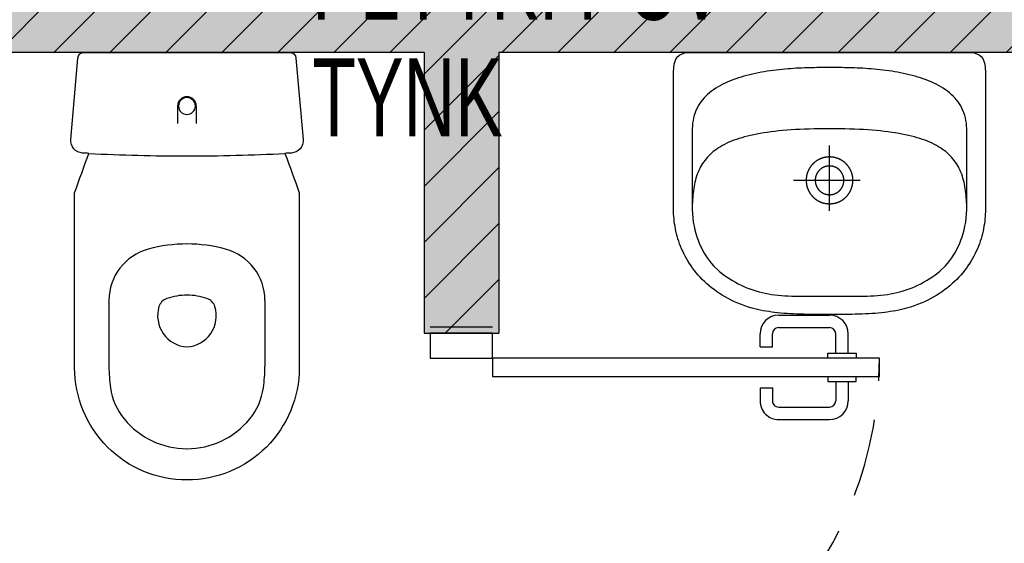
# Model space of a CAD drawing. Header units: millimetres. Extents: x 59331 to 112314, y -16110 to 34390.
# Tile 161 of 198: x 71725 to 71883, y 19818 to 19902. Entities that reach past the tile are written whole.
import ezdxf

# ---------------------------------------------------------------- set-up
doc = ezdxf.new("R2010")
doc.units = ezdxf.units.MM
doc.linetypes.add('DASHED', pattern=[0.75, 0.5, -0.25])
for name, color, linetype in [('_HSA_HATCH_WYPEŁNIENIA_PRZEGRÓD', 205, 'Continuous'), ('_HSA_NUMERACJA POMIESZCZEN', 43, 'Continuous'), ('_HSA_SANITARNE', 133, 'Continuous'), ('_HSA_STOLARKA_WEWNĘTRZNA', 132, 'Continuous'), ('_HSA_ŚCIANY_DZIAŁOWE', 6, 'Continuous')]:
    doc.layers.add(name, color=color, linetype=linetype)
doc.layers.add('_HSA_NUMERACJA POMIESZCZEN POMOC', color=7, linetype='Continuous', true_color=0x38940a, plot=False)
doc.styles.add('ARIAL_100', font='Arial.ttf', dxfattribs={"width": 0.8, "height": 20})
doc.styles.add('ARIAL_50', font='Arial Narrow.ttf', dxfattribs={"width": 0.8, "height": 10})
doc.styles.get("Standard").update_dxf_attribs({"font": 'Arial.ttf'})

# ---------------------------------------------------------------- blocks, each defined once
blk = doc.blocks.new('NUMERACJA_POMIESZCZEŃ_200')
blk.add_lwpolyline([(50, 31.85), (0, 31.85), (0, 0), (50, 0)], close=True)
at = {"style": 'ARIAL_100', "width": 0.8}
blk.add_attdef('OPIS_TABELKA', (2.96, 6.47), '', height=20, dxfattribs=at)
at = {"layer": '_HSA_NUMERACJA POMIESZCZEN POMOC', "style": 'ARIAL_50', "width": 0.8}
for tag, p in [('NAZWA', (0, -15.93)), ('POWIERZCHNIA', (0, -35.3)), ('POSADZKA', (0, -54.39)), ('SUFIT', (0, -73.08))]:
    blk.add_attdef(tag, p, '', height=12.5, dxfattribs=at)
blk = doc.blocks.new('*U370')
for p, q in [((4.2, 57), (1.1, 57)), ((4.2, 58.25), (5, 58.25)), ((4.2, 53.75), (4.2, 58.25)), ((8.725, 58.25), (7.925, 58.25)), ((8.725, 53.75), (8.725, 58.25)), ((8.725, 57), (11.825, 57)), ((-1.9, 45.86), (-1.9, 54)), ((0.1, 45.86), (0.1, 54)), ((4.2, 55), (1.1, 55)), ((5, 53.75), (4.2, 53.75)), ((7.925, 53.75), (8.725, 53.75)), ((8.725, 55), (11.825, 55)), ((12.825, 45.86), (12.825, 54)), ((14.825, 45.86), (14.825, 54)), ((3.2, 44.86), (1.1, 44.86)), ((3.2, 42.86), (3.2, 44.86)), ((9.725, 42.86), (9.725, 44.86)), ((9.725, 44.86), (11.825, 44.86)), ((3.2, 42.86), (1.1, 42.86)), ((9.725, 42.86), (11.825, 42.86))]:
    blk.add_line(p, q)
for points in [[(5, 0), (7.925, 0), (7.925, 62), (5, 62)], [(1, 0), (1, -10), (5, -10), (5, 0)], [(67, 0), (67, -10), (71, -10), (71, 0)]]:
    blk.add_lwpolyline(points, close=True)
for points in [[(0, 0), (0, -10)], [(72, 0), (72, -10)]]:
    blk.add_lwpolyline(points)
at = {"linetype": 'DASHED', "ltscale": 25}
blk.add_arc((5, 0), 62, 0, 90, dxfattribs=at)
for centre, radius, start, end in [((1.1, 54), 3, 90, 180), ((11.825, 54), 3, 0, 90), ((1.1, 54), 1, 90, 180), ((11.825, 54), 1, 0, 90), ((1.1, 45.86), 3, 180, 270), ((1.1, 45.86), 1, 180, 270), ((11.825, 45.86), 3, 270, 0), ((11.825, 45.86), 1, 270, 0)]:
    blk.add_arc(centre, radius, start, end)
blk = doc.blocks.new('ME-IN')
at = {"ltscale": 0.1}
for p, q in [((-0.015, -0.086), (-0.015, -0.1142)), ((0.015, -0.086), (0.015, -0.1142)), ((-0.125, -0.3973), (-0.125, -0.5032)), ((0.125, -0.3973), (0.125, -0.5032))]:
    blk.add_line(p, q, dxfattribs=at)
blk.add_lwpolyline([(-0.18, -0.225, -0.005595), (-0.1571, -0.1619, -0.000857), (-0.1674, -0.1613, -0.423453), (-0.1862, -0.1396), (-0.1748, -0.0091, -0.388879), (-0.1648, 0), (0, 0), (0.1648, 0, -0.388879), (0.1748, -0.0091), (0.1862, -0.1396, -0.423453), (0.1674, -0.1613, -0.000857), (0.1571, -0.1619, -0.005595), (0.18, -0.225), (0.18, -0.505, -0.414214), (0, -0.685, -0.414214), (-0.18, -0.505)], format="xyb", close=True, dxfattribs=at)
for centre, radius, start, end in [((0, -0.086), 0.015, 90, 180), ((0, -0.086), 0.0135, 90, 270), ((0, -0.086), 0.015, 0, 90), ((0, -0.086), 0.0135, 270, 90), ((0, 2.834), 3, 266.998, 270), ((0, 2.834), 3, 270, 273.002), ((-0.04, -0.3973), 0.085, 104.9552, 180), ((0, -0.547), 0.24, 90, 104.9552), ((0, -0.547), 0.24, 75.0448, 90), ((0.04, -0.3973), 0.085, 0, 75.0448), ((-0.0257, -0.4132), 0.02, 108.7324, 163.0176), ((0, -0.489), 0.1, 90, 108.7324), ((0, -0.489), 0.1, 71.2676, 90), ((0.0257, -0.4132), 0.02, 16.9824, 71.2676), ((0.003, -0.422), 0.05, 163.0176, 266.5602), ((-0.003, -0.422), 0.05, 273.4398, 16.9824), ((0.115, -0.5032), 0.24, 180, 188.2293), ((-0.115, -0.5032), 0.24, 351.7707, 0), ((-0.022, -0.523), 0.1016, 188.2293, 219.2894), ((0.022, -0.523), 0.1016, 320.7106, 351.7707), ((0, -0.505), 0.13, 219.2894, 270), ((0, -0.505), 0.13, 270, 320.7106)]:
    blk.add_arc(centre, radius, start, end, dxfattribs=at)
blk = doc.blocks.new('KKP2001-SKN-B01x0103')
for p, q in [((2.31, -20.51), (2.31, -20.51)), ((3.76, -20.51), (3.76, -20.51))]:
    blk.add_line(p, q)
for points in [[(0, -42), (-0.62, -42), (-1.23, -42), (-1.82, -42), (-2.41, -41.99), (-2.99, -41.98), (-3.57, -41.97), (-4.13, -41.96), (-4.68, -41.95), (-5.23, -41.93), (-5.76, -41.91), (-6.29, -41.88), (-6.81, -41.85), (-7.32, -41.81), (-7.82, -41.77), (-8.31, -41.72), (-8.8, -41.67), (-9.27, -41.61), (-9.74, -41.54), (-10.2, -41.47), (-10.65, -41.39), (-11.09, -41.3), (-11.53, -41.2), (-11.95, -41.1), (-12.37, -40.98), (-12.37, -40.98), (-12.97, -40.8), (-13.56, -40.6), (-14.13, -40.39), (-14.68, -40.17), (-15.22, -39.94), (-15.74, -39.7), (-16.24, -39.44), (-16.73, -39.18), (-17.2, -38.9), (-17.65, -38.61), (-18.09, -38.32), (-18.51, -38.01), (-18.92, -37.7), (-19.31, -37.38), (-19.69, -37.05), (-20.06, -36.72), (-20.41, -36.37), (-20.74, -36.02), (-21.06, -35.67), (-21.37, -35.31), (-21.66, -34.94), (-21.94, -34.57), (-22.2, -34.19), (-22.46, -33.81), (-22.7, -33.42), (-22.92, -33.04), (-23.14, -32.65), (-23.34, -32.25), (-23.52, -31.86), (-23.7, -31.46), (-23.86, -31.06), (-24.02, -30.66), (-24.16, -30.26), (-24.29, -29.86), (-24.4, -29.46), (-24.51, -29.06), (-24.61, -28.66), (-24.69, -28.27), (-24.76, -27.87), (-24.83, -27.48), (-24.88, -27.09), (-24.92, -26.71), (-24.96, -26.32), (-24.98, -25.94), (-25, -25.57), (-25, -25.2), (-25, -25.2), (-25, -3.17), (-24.97, -2.48), (-24.89, -1.89), (-24.75, -1.39), (-24.56, -0.98), (-24.31, -0.66), (-23.99, -0.4), (-23.62, -0.22), (-23.19, -0.09), (-22.69, -0.02), (-22.12, 0), (0, 0), (22.12, 0), (22.69, -0.02), (23.19, -0.09), (23.62, -0.22), (23.99, -0.4), (24.31, -0.66), (24.56, -0.98), (24.75, -1.39), (24.89, -1.89), (24.97, -2.48), (25, -3.17), (25, -25.2), (25, -25.57), (24.98, -25.94), (24.96, -26.32), (24.92, -26.71), (24.88, -27.09), (24.83, -27.48), (24.76, -27.87), (24.69, -28.27), (24.61, -28.66), (24.51, -29.06), (24.4, -29.46), (24.29, -29.86), (24.16, -30.26), (24.02, -30.66), (23.86, -31.06), (23.7, -31.46), (23.52, -31.86), (23.34, -32.25), (23.14, -32.65), (22.92, -33.04), (22.7, -33.42), (22.46, -33.81), (22.2, -34.19), (21.94, -34.57), (21.66, -34.94), (21.37, -35.31), (21.06, -35.67), (20.74, -36.02), (20.41, -36.37), (20.06, -36.72), (19.69, -37.05), (19.31, -37.38), (18.92, -37.7), (18.51, -38.01), (18.09, -38.32), (17.65, -38.61), (17.2, -38.9), (16.73, -39.18), (16.24, -39.44), (15.74, -39.7), (15.22, -39.94), (14.68, -40.17), (14.13, -40.39), (13.56, -40.6), (12.97, -40.8), (12.37, -40.98), (12.37, -40.98), (11.95, -41.1), (11.53, -41.2), (11.09, -41.3), (10.65, -41.39), (10.2, -41.47), (9.74, -41.54), (9.27, -41.61), (8.8, -41.67), (8.31, -41.72), (7.82, -41.77), (7.32, -41.81), (6.81, -41.85), (6.29, -41.88), (5.76, -41.91), (5.23, -41.93), (4.68, -41.95), (4.13, -41.96), (3.57, -41.97), (2.99, -41.98), (2.41, -41.99), (1.82, -42), (1.23, -42), (0.62, -42), (0, -42)], [(0, -39.07), (0.52, -39.07), (1.06, -39.07), (1.6, -39.08), (2.14, -39.08), (2.7, -39.08), (3.25, -39.08), (3.81, -39.08), (4.37, -39.08), (4.93, -39.07), (5.49, -39.06), (6.05, -39.04), (6.6, -39.02), (7.16, -38.99), (7.7, -38.95), (8.24, -38.9), (8.77, -38.84), (9.29, -38.77), (9.8, -38.68), (10.3, -38.58), (10.8, -38.47), (11.3, -38.34), (11.79, -38.2), (12.28, -38.05), (12.76, -37.88), (13.24, -37.7), (13.71, -37.51), (14.17, -37.3), (14.64, -37.07), (15.09, -36.83), (15.54, -36.57), (15.99, -36.3), (16.43, -36.01), (16.86, -35.7), (17.29, -35.38), (17.71, -35.04), (18.57, -34.22), (18.94, -33.8), (19.29, -33.37), (19.61, -32.93), (19.9, -32.48), (20.18, -32.02), (20.43, -31.55), (20.66, -31.07), (20.87, -30.58), (21.07, -30.07), (21.25, -29.54), (21.42, -29), (21.57, -28.44), (21.71, -27.86), (21.83, -27.18), (21.92, -26.52), (21.97, -25.85), (22, -25.17), (22, -12.24), (21.98, -11.78), (21.94, -11.33), (21.88, -10.9), (21.79, -10.48), (21.68, -10.07), (21.55, -9.68), (21.4, -9.3), (21.23, -8.94), (21.04, -8.59), (20.83, -8.25), (20.61, -7.92), (20.36, -7.61), (20.1, -7.31), (19.82, -7.02), (19.53, -6.74), (19.22, -6.48), (18.9, -6.22), (18.57, -5.98), (18.22, -5.75), (17.86, -5.52), (17.48, -5.31), (17.1, -5.11), (16.71, -4.92), (16.3, -4.73), (15.89, -4.56), (15.47, -4.39), (15.04, -4.24), (14.6, -4.09), (14.16, -3.95), (13.71, -3.82), (13.25, -3.7), (12.79, -3.58), (12.33, -3.47), (11.86, -3.37), (11.39, -3.28), (10.92, -3.19), (10.45, -3.11), (9.97, -3.03), (9.5, -2.96), (9.03, -2.9), (8.55, -2.84), (8.08, -2.79), (7.61, -2.74), (7.15, -2.7), (6.69, -2.66), (6.23, -2.62), (5.77, -2.59), (5.33, -2.56), (4.89, -2.54), (4.45, -2.52), (4.02, -2.5), (3.61, -2.49), (3.19, -2.48), (2.79, -2.47), (2.4, -2.46), (2.02, -2.45), (1.65, -2.45), (1.3, -2.45), (0.95, -2.44), (0.62, -2.44), (0.3, -2.44), (0, -2.44), (0, -2.44), (-0.3, -2.44), (-0.62, -2.44), (-0.95, -2.44), (-1.3, -2.45), (-1.65, -2.45), (-2.02, -2.45), (-2.4, -2.46), (-2.79, -2.47), (-3.19, -2.48), (-3.61, -2.49), (-4.02, -2.5), (-4.45, -2.52), (-4.89, -2.54), (-5.33, -2.56), (-5.77, -2.59), (-6.23, -2.62), (-6.69, -2.66), (-7.15, -2.7), (-7.61, -2.74), (-8.08, -2.79), (-8.55, -2.84), (-9.03, -2.9), (-9.5, -2.96), (-9.97, -3.03), (-10.45, -3.11), (-10.92, -3.19), (-11.39, -3.28), (-11.86, -3.37), (-12.33, -3.47), (-12.79, -3.58), (-13.25, -3.7), (-13.71, -3.82), (-14.16, -3.95), (-14.6, -4.09), (-15.04, -4.24), (-15.47, -4.39), (-15.89, -4.56), (-16.3, -4.73), (-16.71, -4.92), (-17.1, -5.11), (-17.48, -5.31), (-17.86, -5.52), (-18.22, -5.75), (-18.57, -5.98), (-18.9, -6.22), (-19.22, -6.48), (-19.53, -6.74), (-19.82, -7.02), (-20.1, -7.31), (-20.36, -7.61), (-20.61, -7.92), (-20.83, -8.25), (-21.04, -8.59), (-21.23, -8.94), (-21.4, -9.3), (-21.55, -9.68), (-21.68, -10.07), (-21.79, -10.48), (-21.88, -10.9), (-21.94, -11.33), (-21.98, -11.78), (-22, -12.24), (-22, -12.24), (-22, -25.17), (-21.97, -25.85), (-21.92, -26.52), (-21.83, -27.18), (-21.71, -27.86), (-21.57, -28.44), (-21.42, -29), (-21.25, -29.54), (-21.07, -30.07), (-20.87, -30.58), (-20.66, -31.07), (-20.43, -31.55), (-20.18, -32.02), (-19.9, -32.48), (-19.61, -32.93), (-19.29, -33.37), (-18.94, -33.8), (-18.57, -34.22), (-17.71, -35.04), (-17.29, -35.38), (-16.86, -35.7), (-16.43, -36.01), (-15.99, -36.3), (-15.54, -36.57), (-15.09, -36.83), (-14.64, -37.07), (-14.17, -37.3), (-13.71, -37.51), (-13.24, -37.7), (-12.76, -37.88), (-12.28, -38.05), (-11.79, -38.2), (-11.3, -38.34), (-10.8, -38.47), (-10.3, -38.58), (-9.8, -38.68), (-9.29, -38.77), (-8.77, -38.84), (-8.24, -38.9), (-7.7, -38.95), (-7.16, -38.99), (-6.6, -39.02), (-6.05, -39.04), (-5.49, -39.06), (-4.93, -39.07), (-4.37, -39.08), (-3.81, -39.08), (-3.25, -39.08), (-2.7, -39.08), (-2.14, -39.08), (-1.6, -39.08), (-1.06, -39.07), (-0.52, -39.07)], [(3.76, -20.51), (3.76, -20.48), (3.76, -20.44), (3.76, -20.41), (3.76, -20.38), (3.75, -20.34), (3.75, -20.31), (3.75, -20.28), (3.75, -20.24), (3.75, -20.21), (3.74, -20.18), (3.74, -20.14), (3.74, -20.11), (3.73, -20.08), (3.73, -20.04), (3.72, -20.01), (3.72, -19.98), (3.72, -19.94), (3.71, -19.91), (3.7, -19.88), (3.7, -19.84), (3.69, -19.81), (3.69, -19.78), (3.68, -19.75), (3.67, -19.71), (3.67, -19.68), (3.66, -19.65), (3.65, -19.61), (3.64, -19.58), (3.63, -19.55), (3.62, -19.52), (3.62, -19.48), (3.61, -19.45), (3.6, -19.42), (3.59, -19.39), (3.58, -19.36), (3.57, -19.32), (3.56, -19.29), (3.54, -19.26), (3.53, -19.23), (3.52, -19.2), (3.51, -19.17), (3.5, -19.14), (3.49, -19.1), (3.47, -19.07), (3.46, -19.04), (3.45, -19.01), (3.43, -18.98), (3.42, -18.95), (3.4, -18.92), (3.39, -18.89), (3.38, -18.86), (3.36, -18.83), (3.35, -18.8), (3.33, -18.77), (3.31, -18.74), (3.3, -18.71), (3.28, -18.68), (3.27, -18.65), (3.25, -18.62), (3.23, -18.59), (3.21, -18.56), (3.2, -18.54), (3.18, -18.51), (3.16, -18.48), (3.14, -18.45), (3.12, -18.42), (3.11, -18.39), (3.09, -18.37), (3.07, -18.34), (3.05, -18.31), (3.03, -18.29), (3.01, -18.26), (2.99, -18.23), (2.97, -18.21), (2.95, -18.18), (2.93, -18.15), (2.9, -18.13), (2.88, -18.1), (2.86, -18.08), (2.84, -18.05), (2.82, -18.02), (2.8, -18), (2.77, -17.97), (2.75, -17.95), (2.73, -17.93), (2.7, -17.9), (2.68, -17.88), (2.66, -17.85), (2.63, -17.83), (2.61, -17.81), (2.58, -17.78), (2.56, -17.76), (2.54, -17.74), (2.51, -17.71), (2.49, -17.69), (2.46, -17.67), (2.43, -17.65), (2.41, -17.63), (2.38, -17.61), (2.36, -17.58), (2.33, -17.56), (2.3, -17.54), (2.28, -17.52), (2.25, -17.5), (2.22, -17.48), (2.2, -17.46), (2.17, -17.44), (2.14, -17.42), (2.11, -17.41), (2.09, -17.39), (2.06, -17.37), (2.03, -17.35), (2, -17.33), (1.97, -17.31), (1.94, -17.3), (1.92, -17.28), (1.89, -17.26), (1.86, -17.25), (1.83, -17.23), (1.8, -17.21), (1.77, -17.2), (1.74, -17.18), (1.71, -17.17), (1.68, -17.15), (1.65, -17.14), (1.62, -17.12), (1.59, -17.11), (1.56, -17.09), (1.53, -17.08), (1.5, -17.07), (1.47, -17.05), (1.44, -17.04), (1.4, -17.03), (1.37, -17.02), (1.34, -17), (1.31, -16.99), (1.28, -16.98), (1.25, -16.97), (1.22, -16.96), (1.18, -16.95), (1.15, -16.94), (1.12, -16.93), (1.09, -16.92), (1.06, -16.91), (1.02, -16.9), (0.99, -16.89), (0.96, -16.88), (0.93, -16.87), (0.89, -16.86), (0.86, -16.86), (0.83, -16.85), (0.8, -16.84), (0.76, -16.83), (0.73, -16.83), (0.7, -16.82), (0.66, -16.82), (0.63, -16.81), (0.6, -16.8), (0.56, -16.8), (0.53, -16.79), (0.5, -16.79), (0.46, -16.79), (0.43, -16.78), (0.4, -16.78), (0.36, -16.77), (0.33, -16.77), (0.3, -16.77), (0.26, -16.77), (0.23, -16.76), (0.2, -16.76), (0.16, -16.76), (0.13, -16.76), (0.1, -16.76), (0.06, -16.76), (0.03, -16.76), (0, -16.76), (-0.04, -16.76), (-0.07, -16.76), (-0.11, -16.76), (-0.14, -16.76), (-0.17, -16.76), (-0.21, -16.76), (-0.24, -16.77), (-0.27, -16.77), (-0.31, -16.77), (-0.34, -16.77), (-0.37, -16.78), (-0.41, -16.78), (-0.44, -16.78), (-0.47, -16.79), (-0.51, -16.79), (-0.54, -16.8), (-0.57, -16.8), (-0.61, -16.81), (-0.64, -16.81), (-0.67, -16.82), (-0.7, -16.83), (-0.74, -16.83), (-0.77, -16.84), (-0.8, -16.85), (-0.84, -16.85), (-0.87, -16.86), (-0.9, -16.87), (-0.93, -16.88), (-0.97, -16.89), (-1, -16.9), (-1.03, -16.9), (-1.06, -16.91), (-1.1, -16.92), (-1.13, -16.93), (-1.16, -16.94), (-1.19, -16.95), (-1.22, -16.97), (-1.25, -16.98), (-1.29, -16.99), (-1.32, -17), (-1.35, -17.01), (-1.38, -17.02), (-1.41, -17.04), (-1.44, -17.05), (-1.47, -17.06), (-1.5, -17.08), (-1.53, -17.09), (-1.57, -17.1), (-1.6, -17.12), (-1.63, -17.13), (-1.66, -17.15), (-1.69, -17.16), (-1.72, -17.18), (-1.75, -17.19), (-1.78, -17.21), (-1.8, -17.22), (-1.83, -17.24), (-1.86, -17.26), (-1.89, -17.27), (-1.92, -17.29), (-1.95, -17.31), (-1.98, -17.33), (-2.01, -17.34), (-2.03, -17.36), (-2.06, -17.38), (-2.09, -17.4), (-2.12, -17.42), (-2.15, -17.44), (-2.17, -17.46), (-2.2, -17.48), (-2.23, -17.5), (-2.25, -17.52), (-2.28, -17.54), (-2.31, -17.56), (-2.33, -17.58), (-2.36, -17.6), (-2.39, -17.62), (-2.41, -17.64), (-2.44, -17.66), (-2.46, -17.69), (-2.49, -17.71), (-2.51, -17.73), (-2.54, -17.75), (-2.56, -17.78), (-2.59, -17.8), (-2.61, -17.82), (-2.63, -17.85), (-2.66, -17.87), (-2.68, -17.89), (-2.71, -17.92), (-2.73, -17.94), (-2.75, -17.97), (-2.77, -17.99), (-2.8, -18.02), (-2.82, -18.04), (-2.84, -18.07), (-2.86, -18.09), (-2.88, -18.12), (-2.9, -18.15), (-2.93, -18.17), (-2.95, -18.2), (-2.97, -18.22), (-2.99, -18.25), (-3.01, -18.28), (-3.03, -18.31), (-3.05, -18.33), (-3.07, -18.36), (-3.09, -18.39), (-3.1, -18.42), (-3.12, -18.44), (-3.14, -18.47), (-3.16, -18.5), (-3.18, -18.53), (-3.19, -18.56), (-3.21, -18.59), (-3.23, -18.61), (-3.25, -18.64), (-3.26, -18.67), (-3.28, -18.7), (-3.29, -18.73), (-3.31, -18.76), (-3.33, -18.79), (-3.34, -18.82), (-3.36, -18.85), (-3.37, -18.88), (-3.39, -18.91), (-3.4, -18.94), (-3.41, -18.97), (-3.43, -19), (-3.44, -19.03), (-3.45, -19.06), (-3.47, -19.1), (-3.48, -19.13), (-3.49, -19.16), (-3.5, -19.19), (-3.51, -19.22), (-3.53, -19.25), (-3.54, -19.28), (-3.55, -19.32), (-3.56, -19.35), (-3.57, -19.38), (-3.58, -19.41), (-3.59, -19.44), (-3.6, -19.48), (-3.61, -19.51), (-3.62, -19.54), (-3.62, -19.57), (-3.63, -19.61), (-3.64, -19.64), (-3.65, -19.67), (-3.65, -19.7), (-3.66, -19.74), (-3.67, -19.77), (-3.68, -19.8), (-3.68, -19.84), (-3.69, -19.87), (-3.69, -19.9), (-3.7, -19.93), (-3.7, -19.97), (-3.71, -20), (-3.71, -20.03), (-3.72, -20.07), (-3.72, -20.1), (-3.72, -20.13), (-3.73, -20.17), (-3.73, -20.2), (-3.73, -20.23), (-3.73, -20.27), (-3.74, -20.3), (-3.74, -20.34), (-3.74, -20.37), (-3.74, -20.4), (-3.74, -20.44), (-3.74, -20.47), (-3.74, -20.5), (-3.74, -20.54), (-3.74, -20.57), (-3.74, -20.6), (-3.74, -20.64), (-3.74, -20.67), (-3.74, -20.7), (-3.74, -20.74), (-3.73, -20.77), (-3.73, -20.8), (-3.73, -20.84), (-3.72, -20.87), (-3.72, -20.9), (-3.72, -20.94), (-3.71, -20.97), (-3.71, -21), (-3.7, -21.04), (-3.7, -21.07), (-3.69, -21.1), (-3.69, -21.14), (-3.68, -21.17), (-3.68, -21.2), (-3.67, -21.24), (-3.66, -21.27), (-3.66, -21.3), (-3.65, -21.34), (-3.64, -21.37), (-3.63, -21.4), (-3.63, -21.43), (-3.62, -21.47), (-3.61, -21.5), (-3.6, -21.53), (-3.59, -21.56), (-3.58, -21.59), (-3.57, -21.63), (-3.56, -21.66), (-3.55, -21.69), (-3.54, -21.72), (-3.53, -21.75), (-3.52, -21.79), (-3.51, -21.82), (-3.49, -21.85), (-3.48, -21.88), (-3.47, -21.91), (-3.46, -21.94), (-3.44, -21.97), (-3.43, -22), (-3.42, -22.03), (-3.4, -22.07), (-3.39, -22.1), (-3.37, -22.13), (-3.36, -22.16), (-3.35, -22.19), (-3.33, -22.22), (-3.31, -22.25), (-3.3, -22.28), (-3.28, -22.31), (-3.27, -22.33), (-3.25, -22.36), (-3.23, -22.39), (-3.22, -22.42), (-3.2, -22.45), (-3.18, -22.48), (-3.16, -22.51), (-3.15, -22.54), (-3.13, -22.56), (-3.11, -22.59), (-3.09, -22.62), (-3.07, -22.65), (-3.05, -22.68), (-3.03, -22.7), (-3.01, -22.73), (-2.99, -22.76), (-2.97, -22.78), (-2.95, -22.81), (-2.93, -22.84), (-2.91, -22.86), (-2.89, -22.89), (-2.87, -22.91), (-2.85, -22.94), (-2.82, -22.97), (-2.8, -22.99), (-2.78, -23.02), (-2.76, -23.04), (-2.73, -23.07), (-2.71, -23.09), (-2.69, -23.11), (-2.67, -23.14), (-2.64, -23.16), (-2.62, -23.19), (-2.59, -23.21), (-2.57, -23.23), (-2.54, -23.25), (-2.52, -23.28), (-2.5, -23.3), (-2.47, -23.32), (-2.44, -23.34), (-2.42, -23.37), (-2.39, -23.39), (-2.37, -23.41), (-2.34, -23.43), (-2.32, -23.45), (-2.29, -23.47), (-2.26, -23.49), (-2.24, -23.51), (-2.21, -23.53), (-2.18, -23.55), (-2.15, -23.57), (-2.13, -23.59), (-2.1, -23.61), (-2.07, -23.63), (-2.04, -23.65), (-2.01, -23.67), (-1.99, -23.68), (-1.96, -23.7), (-1.93, -23.72), (-1.9, -23.74), (-1.87, -23.75), (-1.84, -23.77), (-1.81, -23.79), (-1.78, -23.8), (-1.75, -23.82), (-1.72, -23.83), (-1.69, -23.85), (-1.66, -23.86), (-1.63, -23.88), (-1.6, -23.89), (-1.57, -23.91), (-1.54, -23.92), (-1.51, -23.94), (-1.48, -23.95), (-1.45, -23.96), (-1.42, -23.98), (-1.39, -23.99), (-1.36, -24), (-1.33, -24.01), (-1.3, -24.02), (-1.26, -24.04), (-1.23, -24.05), (-1.2, -24.06), (-1.17, -24.07), (-1.14, -24.08), (-1.1, -24.09), (-1.07, -24.1), (-1.04, -24.11), (-1.01, -24.12), (-0.98, -24.13), (-0.94, -24.14), (-0.91, -24.14), (-0.88, -24.15), (-0.85, -24.16), (-0.81, -24.17), (-0.78, -24.17), (-0.75, -24.18), (-0.71, -24.19), (-0.68, -24.19), (-0.65, -24.2), (-0.62, -24.21), (-0.58, -24.21), (-0.55, -24.22), (-0.52, -24.22), (-0.48, -24.23), (-0.45, -24.23), (-0.42, -24.23), (-0.38, -24.24), (-0.35, -24.24), (-0.32, -24.24), (-0.28, -24.25), (-0.25, -24.25), (-0.22, -24.25), (-0.18, -24.25), (-0.15, -24.25), (-0.11, -24.26), (-0.08, -24.26), (-0.05, -24.26), (-0.01, -24.26), (0.02, -24.26), (0.05, -24.26), (0.09, -24.26), (0.12, -24.26), (0.15, -24.25), (0.19, -24.25), (0.22, -24.25), (0.25, -24.25), (0.29, -24.25), (0.32, -24.24), (0.35, -24.24), (0.39, -24.24), (0.42, -24.23), (0.45, -24.23), (0.49, -24.23), (0.52, -24.22), (0.55, -24.22), (0.59, -24.21), (0.62, -24.21), (0.65, -24.2), (0.69, -24.2), (0.72, -24.19), (0.75, -24.18), (0.79, -24.18), (0.82, -24.17), (0.85, -24.16), (0.88, -24.15), (0.92, -24.15), (0.95, -24.14), (0.98, -24.13), (1.01, -24.12), (1.05, -24.11), (1.08, -24.1), (1.11, -24.09), (1.14, -24.08), (1.17, -24.07), (1.21, -24.06), (1.24, -24.05), (1.27, -24.04), (1.3, -24.03), (1.33, -24.02), (1.36, -24), (1.4, -23.99), (1.43, -23.98), (1.46, -23.97), (1.49, -23.95), (1.52, -23.94), (1.55, -23.93), (1.58, -23.91), (1.61, -23.9), (1.64, -23.88), (1.67, -23.87), (1.7, -23.85), (1.73, -23.84), (1.76, -23.82), (1.79, -23.81), (1.82, -23.79), (1.85, -23.77), (1.88, -23.76), (1.91, -23.74), (1.94, -23.72), (1.97, -23.71), (1.99, -23.69), (2.02, -23.67), (2.05, -23.65), (2.08, -23.63), (2.11, -23.62), (2.13, -23.6), (2.16, -23.58), (2.19, -23.56), (2.22, -23.54), (2.24, -23.52), (2.27, -23.5), (2.3, -23.48), (2.32, -23.46), (2.35, -23.44), (2.38, -23.42), (2.4, -23.39), (2.43, -23.37), (2.45, -23.35), (2.48, -23.33), (2.5, -23.31), (2.53, -23.28), (2.55, -23.26), (2.58, -23.24), (2.6, -23.22), (2.63, -23.19), (2.65, -23.17), (2.67, -23.15), (2.7, -23.12), (2.72, -23.1), (2.74, -23.07), (2.77, -23.05), (2.79, -23.02), (2.81, -23), (2.83, -22.97), (2.86, -22.95), (2.88, -22.92), (2.9, -22.9), (2.92, -22.87), (2.94, -22.84), (2.96, -22.82), (2.98, -22.79), (3, -22.76), (3.02, -22.74), (3.04, -22.71), (3.06, -22.68), (3.08, -22.66), (3.1, -22.63), (3.12, -22.6), (3.14, -22.57), (3.16, -22.54), (3.17, -22.52), (3.19, -22.49), (3.21, -22.46), (3.23, -22.43), (3.24, -22.4), (3.26, -22.37), (3.28, -22.34), (3.29, -22.31), (3.31, -22.28), (3.33, -22.25), (3.34, -22.23), (3.36, -22.2), (3.37, -22.17), (3.39, -22.13), (3.4, -22.1), (3.41, -22.07), (3.43, -22.04), (3.44, -22.01), (3.46, -21.98), (3.47, -21.95), (3.48, -21.92), (3.49, -21.89), (3.51, -21.86), (3.52, -21.83), (3.53, -21.79), (3.54, -21.76), (3.55, -21.73), (3.56, -21.7), (3.57, -21.67), (3.58, -21.64), (3.59, -21.6), (3.6, -21.57), (3.61, -21.54), (3.62, -21.51), (3.63, -21.48), (3.64, -21.44), (3.65, -21.41), (3.66, -21.38), (3.66, -21.34), (3.67, -21.31), (3.68, -21.28), (3.68, -21.25), (3.69, -21.21), (3.7, -21.18), (3.7, -21.15), (3.71, -21.11), (3.71, -21.08), (3.72, -21.05), (3.72, -21.01), (3.73, -20.98), (3.73, -20.95), (3.74, -20.91), (3.74, -20.88), (3.74, -20.85), (3.75, -20.81), (3.75, -20.78), (3.75, -20.75), (3.75, -20.71), (3.75, -20.68), (3.76, -20.65), (3.76, -20.61), (3.76, -20.58), (3.76, -20.55), (3.76, -20.51)], [(2.31, -20.51), (2.31, -20.48), (2.31, -20.46), (2.31, -20.43), (2.31, -20.41), (2.3, -20.38), (2.3, -20.35), (2.3, -20.33), (2.3, -20.3), (2.3, -20.27), (2.29, -20.25), (2.29, -20.22), (2.29, -20.2), (2.28, -20.17), (2.28, -20.14), (2.27, -20.12), (2.27, -20.09), (2.26, -20.07), (2.26, -20.04), (2.25, -20.01), (2.25, -19.99), (2.24, -19.96), (2.24, -19.94), (2.23, -19.91), (2.22, -19.89), (2.22, -19.86), (2.21, -19.84), (2.2, -19.81), (2.19, -19.79), (2.18, -19.76), (2.17, -19.74), (2.17, -19.71), (2.16, -19.69), (2.15, -19.66), (2.14, -19.64), (2.13, -19.61), (2.12, -19.59), (2.11, -19.57), (2.1, -19.54), (2.08, -19.52), (2.07, -19.5), (2.06, -19.47), (2.05, -19.45), (2.04, -19.43), (2.02, -19.4), (2.01, -19.38), (2, -19.36), (1.99, -19.33), (1.97, -19.31), (1.96, -19.29), (1.94, -19.27), (1.93, -19.24), (1.92, -19.22), (1.9, -19.2), (1.89, -19.18), (1.87, -19.16), (1.85, -19.14), (1.84, -19.12), (1.82, -19.09), (1.81, -19.07), (1.79, -19.05), (1.77, -19.03), (1.76, -19.01), (1.74, -18.99), (1.72, -18.97), (1.7, -18.95), (1.69, -18.94), (1.67, -18.92), (1.65, -18.9), (1.63, -18.88), (1.61, -18.86), (1.59, -18.84), (1.57, -18.82), (1.56, -18.81), (1.54, -18.79), (1.52, -18.77), (1.5, -18.75), (1.48, -18.74), (1.46, -18.72), (1.44, -18.7), (1.41, -18.69), (1.39, -18.67), (1.37, -18.66), (1.35, -18.64), (1.33, -18.63), (1.31, -18.61), (1.29, -18.6), (1.26, -18.58), (1.24, -18.57), (1.22, -18.55), (1.2, -18.54), (1.18, -18.53), (1.15, -18.51), (1.13, -18.5), (1.11, -18.49), (1.08, -18.47), (1.06, -18.46), (1.04, -18.45), (1.01, -18.44), (0.99, -18.43), (0.97, -18.42), (0.94, -18.41), (0.92, -18.4), (0.89, -18.39), (0.87, -18.38), (0.84, -18.37), (0.82, -18.36), (0.8, -18.35), (0.77, -18.34), (0.75, -18.33), (0.72, -18.32), (0.7, -18.31), (0.67, -18.31), (0.65, -18.3), (0.62, -18.29), (0.6, -18.28), (0.57, -18.28), (0.54, -18.27), (0.52, -18.27), (0.49, -18.26), (0.47, -18.25), (0.44, -18.25), (0.42, -18.24), (0.39, -18.24), (0.36, -18.24), (0.34, -18.23), (0.31, -18.23), (0.29, -18.22), (0.26, -18.22), (0.23, -18.22), (0.21, -18.22), (0.18, -18.21), (0.15, -18.21), (0.13, -18.21), (0.1, -18.21), (0.08, -18.21), (0.05, -18.21), (0.02, -18.21), (0, -18.21), (-0.03, -18.21), (-0.06, -18.21), (-0.08, -18.21), (-0.11, -18.21), (-0.13, -18.21), (-0.16, -18.21), (-0.19, -18.22), (-0.21, -18.22), (-0.24, -18.22), (-0.26, -18.22), (-0.29, -18.23), (-0.32, -18.23), (-0.34, -18.23), (-0.37, -18.24), (-0.39, -18.24), (-0.42, -18.25), (-0.45, -18.25), (-0.47, -18.26), (-0.5, -18.26), (-0.52, -18.27), (-0.55, -18.28), (-0.57, -18.28), (-0.6, -18.29), (-0.62, -18.3), (-0.65, -18.3), (-0.68, -18.31), (-0.7, -18.32), (-0.73, -18.33), (-0.75, -18.34), (-0.77, -18.34), (-0.8, -18.35), (-0.82, -18.36), (-0.85, -18.37), (-0.87, -18.38), (-0.9, -18.39), (-0.92, -18.4), (-0.95, -18.41), (-0.97, -18.43), (-0.99, -18.44), (-1.02, -18.45), (-1.04, -18.46), (-1.06, -18.47), (-1.09, -18.48), (-1.11, -18.5), (-1.13, -18.51), (-1.15, -18.52), (-1.18, -18.54), (-1.2, -18.55), (-1.22, -18.56), (-1.24, -18.58), (-1.27, -18.59), (-1.29, -18.61), (-1.31, -18.62), (-1.33, -18.64), (-1.35, -18.65), (-1.37, -18.67), (-1.39, -18.68), (-1.42, -18.7), (-1.44, -18.72), (-1.46, -18.73), (-1.48, -18.75), (-1.5, -18.77), (-1.52, -18.78), (-1.54, -18.8), (-1.56, -18.82), (-1.57, -18.84), (-1.59, -18.86), (-1.61, -18.87), (-1.63, -18.89), (-1.65, -18.91), (-1.67, -18.93), (-1.68, -18.95), (-1.7, -18.97), (-1.72, -18.99), (-1.74, -19.01), (-1.75, -19.03), (-1.77, -19.05), (-1.79, -19.07), (-1.8, -19.09), (-1.82, -19.11), (-1.84, -19.13), (-1.85, -19.15), (-1.87, -19.17), (-1.88, -19.2), (-1.9, -19.22), (-1.91, -19.24), (-1.93, -19.26), (-1.94, -19.28), (-1.95, -19.31), (-1.97, -19.33), (-1.98, -19.35), (-1.99, -19.37), (-2.01, -19.4), (-2.02, -19.42), (-2.03, -19.44), (-2.04, -19.47), (-2.06, -19.49), (-2.07, -19.51), (-2.08, -19.54), (-2.09, -19.56), (-2.1, -19.59), (-2.11, -19.61), (-2.12, -19.63), (-2.13, -19.66), (-2.14, -19.68), (-2.15, -19.71), (-2.16, -19.73), (-2.17, -19.76), (-2.17, -19.78), (-2.18, -19.81), (-2.19, -19.83), (-2.2, -19.86), (-2.21, -19.88), (-2.21, -19.91), (-2.22, -19.93), (-2.23, -19.96), (-2.23, -19.98), (-2.24, -20.01), (-2.24, -20.04), (-2.25, -20.06), (-2.25, -20.09), (-2.26, -20.11), (-2.26, -20.14), (-2.27, -20.16), (-2.27, -20.19), (-2.27, -20.22), (-2.28, -20.24), (-2.28, -20.27), (-2.28, -20.29), (-2.28, -20.32), (-2.29, -20.35), (-2.29, -20.37), (-2.29, -20.4), (-2.29, -20.43), (-2.29, -20.45), (-2.29, -20.48), (-2.29, -20.5), (-2.29, -20.53), (-2.29, -20.56), (-2.29, -20.58), (-2.29, -20.61), (-2.29, -20.64), (-2.29, -20.66), (-2.29, -20.69), (-2.28, -20.71), (-2.28, -20.74), (-2.28, -20.77), (-2.27, -20.79), (-2.27, -20.82), (-2.27, -20.85), (-2.26, -20.87), (-2.26, -20.9), (-2.25, -20.92), (-2.25, -20.95), (-2.24, -20.97), (-2.24, -21), (-2.23, -21.03), (-2.23, -21.05), (-2.22, -21.08), (-2.21, -21.1), (-2.21, -21.13), (-2.2, -21.15), (-2.19, -21.18), (-2.18, -21.2), (-2.18, -21.23), (-2.17, -21.25), (-2.16, -21.28), (-2.15, -21.3), (-2.14, -21.33), (-2.13, -21.35), (-2.12, -21.38), (-2.11, -21.4), (-2.1, -21.42), (-2.09, -21.45), (-2.08, -21.47), (-2.07, -21.5), (-2.06, -21.52), (-2.05, -21.54), (-2.03, -21.57), (-2.02, -21.59), (-2.01, -21.61), (-2, -21.64), (-1.98, -21.66), (-1.97, -21.68), (-1.96, -21.7), (-1.94, -21.73), (-1.93, -21.75), (-1.91, -21.77), (-1.9, -21.79), (-1.89, -21.81), (-1.87, -21.84), (-1.85, -21.86), (-1.84, -21.88), (-1.82, -21.9), (-1.81, -21.92), (-1.79, -21.94), (-1.77, -21.96), (-1.76, -21.98), (-1.74, -22), (-1.72, -22.02), (-1.71, -22.04), (-1.69, -22.06), (-1.67, -22.08), (-1.65, -22.1), (-1.63, -22.12), (-1.62, -22.14), (-1.6, -22.15), (-1.58, -22.17), (-1.56, -22.19), (-1.54, -22.21), (-1.52, -22.23), (-1.5, -22.24), (-1.48, -22.26), (-1.46, -22.28), (-1.44, -22.29), (-1.42, -22.31), (-1.4, -22.33), (-1.38, -22.34), (-1.36, -22.36), (-1.34, -22.37), (-1.31, -22.39), (-1.29, -22.4), (-1.27, -22.42), (-1.25, -22.43), (-1.23, -22.45), (-1.21, -22.46), (-1.18, -22.48), (-1.16, -22.49), (-1.14, -22.5), (-1.11, -22.52), (-1.09, -22.53), (-1.07, -22.54), (-1.05, -22.55), (-1.02, -22.56), (-1, -22.58), (-0.97, -22.59), (-0.95, -22.6), (-0.93, -22.61), (-0.9, -22.62), (-0.88, -22.63), (-0.85, -22.64), (-0.83, -22.65), (-0.81, -22.66), (-0.78, -22.67), (-0.76, -22.68), (-0.73, -22.69), (-0.71, -22.69), (-0.68, -22.7), (-0.66, -22.71), (-0.63, -22.72), (-0.61, -22.72), (-0.58, -22.73), (-0.55, -22.74), (-0.53, -22.74), (-0.5, -22.75), (-0.48, -22.76), (-0.45, -22.76), (-0.43, -22.77), (-0.4, -22.77), (-0.37, -22.78), (-0.35, -22.78), (-0.32, -22.78), (-0.3, -22.79), (-0.27, -22.79), (-0.24, -22.79), (-0.22, -22.8), (-0.19, -22.8), (-0.17, -22.8), (-0.14, -22.8), (-0.11, -22.8), (-0.09, -22.81), (-0.06, -22.81), (-0.03, -22.81), (-0.01, -22.81), (0.02, -22.81), (0.04, -22.81), (0.07, -22.81), (0.1, -22.81), (0.12, -22.8), (0.15, -22.8), (0.18, -22.8), (0.2, -22.8), (0.23, -22.8), (0.25, -22.79), (0.28, -22.79), (0.31, -22.79), (0.33, -22.78), (0.36, -22.78), (0.38, -22.78), (0.41, -22.77), (0.44, -22.77), (0.46, -22.76), (0.49, -22.76), (0.51, -22.75), (0.54, -22.75), (0.56, -22.74), (0.59, -22.73), (0.61, -22.73), (0.64, -22.72), (0.67, -22.71), (0.69, -22.7), (0.72, -22.7), (0.74, -22.69), (0.77, -22.68), (0.79, -22.67), (0.81, -22.66), (0.84, -22.65), (0.86, -22.64), (0.89, -22.63), (0.91, -22.62), (0.94, -22.61), (0.96, -22.6), (0.98, -22.59), (1.01, -22.58), (1.03, -22.57), (1.05, -22.56), (1.08, -22.54), (1.1, -22.53), (1.12, -22.52), (1.15, -22.51), (1.17, -22.49), (1.19, -22.48), (1.22, -22.47), (1.24, -22.45), (1.26, -22.44), (1.28, -22.42), (1.3, -22.41), (1.32, -22.39), (1.35, -22.38), (1.37, -22.36), (1.39, -22.35), (1.41, -22.33), (1.43, -22.31), (1.45, -22.3), (1.47, -22.28), (1.49, -22.26), (1.51, -22.25), (1.53, -22.23), (1.55, -22.21), (1.57, -22.2), (1.59, -22.18), (1.61, -22.16), (1.63, -22.14), (1.65, -22.12), (1.66, -22.1), (1.68, -22.08), (1.7, -22.07), (1.72, -22.05), (1.74, -22.03), (1.75, -22.01), (1.77, -21.99), (1.79, -21.97), (1.8, -21.95), (1.82, -21.92), (1.84, -21.9), (1.85, -21.88), (1.87, -21.86), (1.88, -21.84), (1.9, -21.82), (1.91, -21.8), (1.93, -21.78), (1.94, -21.75), (1.95, -21.73), (1.97, -21.71), (1.98, -21.69), (2, -21.66), (2.01, -21.64), (2.02, -21.62), (2.03, -21.6), (2.05, -21.57), (2.06, -21.55), (2.07, -21.53), (2.08, -21.5), (2.09, -21.48), (2.1, -21.45), (2.11, -21.43), (2.12, -21.41), (2.14, -21.38), (2.14, -21.36), (2.15, -21.33), (2.16, -21.31), (2.17, -21.28), (2.18, -21.26), (2.19, -21.23), (2.2, -21.21), (2.21, -21.18), (2.21, -21.16), (2.22, -21.13), (2.23, -21.11), (2.23, -21.08), (2.24, -21.06), (2.25, -21.03), (2.25, -21.01), (2.26, -20.98), (2.26, -20.95), (2.27, -20.93), (2.27, -20.9), (2.28, -20.88), (2.28, -20.85), (2.29, -20.83), (2.29, -20.8), (2.29, -20.77), (2.3, -20.75), (2.3, -20.72), (2.3, -20.69), (2.3, -20.67), (2.3, -20.64), (2.31, -20.62), (2.31, -20.59), (2.31, -20.56), (2.31, -20.54), (2.31, -20.51)]]:
    blk.add_lwpolyline(points, close=True)
for points in [[(0, -12.24), (-0.84, -12.24), (-1.66, -12.25), (-2.46, -12.27), (-3.24, -12.29), (-4, -12.31), (-4.74, -12.34), (-5.46, -12.38), (-6.17, -12.43), (-6.85, -12.48), (-7.51, -12.53), (-8.15, -12.59), (-8.78, -12.66), (-9.38, -12.74), (-9.97, -12.82), (-10.54, -12.9), (-11.1, -12.99), (-11.63, -13.09), (-12.15, -13.2), (-12.66, -13.31), (-13.14, -13.42), (-13.61, -13.54), (-14.07, -13.67), (-14.5, -13.81), (-14.93, -13.95), (-15.34, -14.09), (-15.73, -14.25), (-16.11, -14.41), (-16.47, -14.57), (-16.82, -14.74), (-17.15, -14.92), (-17.47, -15.11), (-17.78, -15.3), (-18.08, -15.49), (-18.36, -15.7), (-18.63, -15.91), (-18.88, -16.12), (-19.13, -16.34), (-19.36, -16.57), (-19.58, -16.81), (-19.79, -17.05), (-19.98, -17.3), (-20.17, -17.55), (-20.35, -17.81), (-20.51, -18.08), (-20.67, -18.35), (-20.81, -18.63), (-20.95, -18.92), (-21.07, -19.21), (-21.19, -19.51), (-21.3, -19.82), (-21.4, -20.13), (-21.49, -20.45), (-21.57, -20.77), (-21.64, -21.11), (-21.71, -21.44), (-21.77, -21.79), (-21.82, -22.14), (-21.86, -22.5), (-21.9, -22.87), (-21.93, -23.24), (-21.96, -23.62), (-21.98, -24), (-21.99, -24.39), (-22, -24.79), (-22, -25.2)], [(22, -25.2), (22, -24.79), (21.99, -24.39), (21.98, -24), (21.96, -23.62), (21.93, -23.24), (21.9, -22.87), (21.86, -22.5), (21.82, -22.14), (21.77, -21.79), (21.71, -21.44), (21.64, -21.11), (21.57, -20.77), (21.49, -20.45), (21.4, -20.13), (21.3, -19.82), (21.19, -19.51), (21.07, -19.21), (20.95, -18.92), (20.81, -18.63), (20.67, -18.35), (20.51, -18.08), (20.35, -17.81), (20.17, -17.55), (19.98, -17.3), (19.79, -17.05), (19.58, -16.81), (19.36, -16.57), (19.13, -16.34), (18.88, -16.12), (18.63, -15.91), (18.36, -15.7), (18.08, -15.49), (17.78, -15.3), (17.47, -15.11), (17.15, -14.92), (16.82, -14.74), (16.47, -14.57), (16.11, -14.41), (15.73, -14.25), (15.34, -14.09), (14.93, -13.95), (14.5, -13.81), (14.07, -13.67), (13.61, -13.54), (13.14, -13.42), (12.66, -13.31), (12.15, -13.2), (11.63, -13.09), (11.1, -12.99), (10.54, -12.9), (9.97, -12.82), (9.38, -12.74), (8.78, -12.66), (8.15, -12.59), (7.51, -12.53), (6.85, -12.48), (6.16, -12.43), (5.46, -12.38), (4.74, -12.34), (4, -12.31), (3.24, -12.29), (2.46, -12.27), (1.66, -12.25), (0.84, -12.24), (0, -12.24)], [(0.01, -25.41), (0.01, -14.92)], [(4.89, -20.53), (-5.79, -20.53)]]:
    blk.add_lwpolyline(points)
for tag, p, flags in [('ID', (-11.36, -28.32), 3), ('KOLOR', (-11.36, -34.8), 1)]:
    blk.add_attdef(tag, p, '', height=4, dxfattribs=dict(flags=flags))

msp = doc.modelspace()

# ---------------------------------------------------------------- hatches: boundary and pattern name
at = {"layer": '_HSA_HATCH_WYPEŁNIENIA_PRZEGRÓD'}
h = msp.add_hatch(dxfattribs=at)
h.set_pattern_fill('ANSI31', color=256, scale=2, angle=-1e-13, style=0)
h.paths.add_polyline_path([(71908.74, 21379.88), (71908.74, 21394.88), (71706.81, 21394.88), (71706.81, 21468.86), (71691.81, 21468.86), (71691.81, 21249.88), (71706.81, 21249.88), (71706.81, 21379.88), (71886.81, 21379.88), (71886.81, 21337.42), (71908.74, 21337.42), (71928.74, 21337.42), (71928.74, 21323.42), (71908.74, 21323.42), (71886.81, 21323.42), (71886.81, 21297.11), (71934.49, 21297.11), (71934.49, 21379.88), (72263.81, 21379.88), (72263.81, 21394.88), (71928.74, 21394.88), (71928.74, 21379.88), (71928.74, 21365.88), (71908.74, 21365.88)])
h.paths.add_polyline_path([(71908.74, 21358.65), (71928.74, 21358.65), (71928.74, 21344.65), (71908.74, 21344.65)], flags=16)
h.paths.add_polyline_path([(71908.74, 21316.2), (71928.74, 21316.2), (71928.74, 21302.2), (71908.74, 21302.2)], flags=16)
h.paths.add_polyline_path([(72313.81, 21127.88), (71901.81, 21127.88), (71901.81, 21207.11), (71886.81, 21207.11), (71886.81, 21074.05), (71901.81, 21074.05), (71901.81, 21112.88), (72313.81, 21112.88)])
h.paths.add_polyline_path([(71908.74, 20904.5), (71928.74, 20904.5), (71928.74, 20890.5), (71928.74, 20873.38), (72313.81, 20873.38), (72313.81, 20888.38), (71931.84, 20888.38), (71931.84, 20948.43), (71901.81, 20948.43), (71901.81, 20984.05), (71886.81, 20984.05), (71886.81, 20829.05), (71901.81, 20829.05), (71901.81, 20873.38), (71908.74, 20873.38), (71908.74, 20890.5)])
h.paths.add_polyline_path([(71908.74, 20911.72), (71908.74, 20925.72), (71928.74, 20925.72), (71928.74, 20911.72)], flags=16)
h.paths.add_polyline_path([(71901.81, 20657.53), (71901.81, 20739.05), (71886.81, 20739.05), (71886.81, 20589.05), (71901.81, 20589.05), (71901.81, 20612.88), (72313.81, 20612.88), (72313.81, 20627.88), (71901.81, 20627.88)])
h.paths.add_polyline_path([(71908.74, 20412), (71928.74, 20412), (71928.74, 20398), (71928.74, 20380.88), (72313.81, 20380.88), (72313.81, 20392.88), (71931.84, 20392.88), (71931.84, 20455.93), (71901.81, 20455.93), (71901.81, 20499.05), (71886.81, 20499.05), (71886.81, 20362.05), (71901.81, 20362.05), (71901.81, 20380.88), (71908.74, 20380.88), (71908.74, 20398)])
h.paths.add_polyline_path([(71908.74, 20419.22), (71908.74, 20433.22), (71928.74, 20433.22), (71928.74, 20419.22)], flags=16)
h.paths.add_polyline_path([(72313.81, 20143.42), (71901.81, 20143.42), (71901.81, 20193.53), (71901.81, 20272.05), (71886.81, 20272.05), (71886.81, 20131.42), (72313.81, 20131.42)])
h.paths.add_polyline_path([(71901.81, 20041.42), (71886.81, 20041.42), (71886.81, 20039.88), (71833.78, 20039.88), (71833.78, 20024.88), (71886.81, 20024.88), (71886.81, 19969.6), (71896.48, 19969.6), (71916.48, 19969.6), (71916.48, 19955.6), (71896.48, 19955.6), (71886.81, 19955.6), (71886.81, 19928.37), (71896.48, 19928.37), (71916.48, 19928.37), (71916.48, 19914.37), (71896.48, 19914.37), (71886.81, 19914.37), (71886.81, 19911.42), (71713.81, 19911.42), (71713.81, 19896.42), (71789.81, 19896.42), (71789.81, 19851.42), (71801.81, 19851.42), (71801.81, 19896.42), (71907.81, 19896.42), (71907.81, 19851.42), (71919.81, 19851.42), (71919.81, 19896.42), (72008.81, 19896.42), (72008.81, 19781.42), (71894.66, 19781.42), (71894.66, 19766.42), (72008.81, 19766.42), (72008.81, 19759.24), (72023.81, 19759.24), (72023.81, 19829.83), (72059.54, 19829.83), (72059.54, 19896.42), (72313.81, 19896.42), (72313.81, 19911.42), (71926.81, 19911.42), (71926.81, 19935.95), (71916.48, 19935.95), (71896.48, 19935.95), (71896.48, 19949.95), (71916.48, 19949.95), (71926.81, 19949.95), (71926.81, 19975.26), (71901.81, 19975.26)])
h.paths.add_polyline_path([(72030.4, 19892.85), (72050.4, 19892.85), (72050.4, 19878.85), (72030.4, 19878.85)], flags=16)
h.paths.add_polyline_path([(72030.4, 19873.19), (72050.4, 19873.19), (72050.4, 19859.19), (72030.4, 19859.19)], flags=16)
h.paths.add_polyline_path([(72030.4, 19851.62), (72050.4, 19851.62), (72050.4, 19837.62), (72030.4, 19837.62)], flags=16)
h.paths.add_polyline_path([(71763.78, 20039.88), (71706.81, 20039.88), (71706.81, 20024.88), (71763.78, 20024.88)])
h.paths.add_polyline_path([(71804.66, 19781.42), (71713.81, 19781.42), (71713.81, 19766.42), (71804.66, 19766.42)], flags=17)
h.paths.add_polyline_path([(72023.81, 19658.24), (72008.81, 19658.24), (72008.81, 19580.42), (72023.81, 19580.42)])
at = {"layer": '_HSA_HATCH_WYPEŁNIENIA_PRZEGRÓD', "true_color": 0x969696}
h = msp.add_hatch(color=252, dxfattribs=at)
h.paths.add_polyline_path([(71908.74, 21379.88), (71908.74, 21394.88), (71706.81, 21394.88), (71706.81, 21468.86), (71691.81, 21468.86), (71691.81, 21249.88), (71706.81, 21249.88), (71706.81, 21379.88), (71886.81, 21379.88), (71886.81, 21337.42), (71908.74, 21337.42), (71928.74, 21337.42), (71928.74, 21323.42), (71908.74, 21323.42), (71886.81, 21323.42), (71886.81, 21297.11), (71934.49, 21297.11), (71934.49, 21379.88), (72263.81, 21379.88), (72263.81, 21394.88), (71928.74, 21394.88), (71928.74, 21379.88), (71928.74, 21365.88), (71908.74, 21365.88)])
h.paths.add_polyline_path([(71908.74, 21358.65), (71928.74, 21358.65), (71928.74, 21344.65), (71908.74, 21344.65)], flags=16)
h.paths.add_polyline_path([(71908.74, 21316.2), (71928.74, 21316.2), (71928.74, 21302.2), (71908.74, 21302.2)], flags=16)
h.paths.add_polyline_path([(72313.81, 21127.88), (71901.81, 21127.88), (71901.81, 21207.11), (71886.81, 21207.11), (71886.81, 21074.05), (71901.81, 21074.05), (71901.81, 21112.88), (72313.81, 21112.88)])
h.paths.add_polyline_path([(71908.74, 20904.5), (71928.74, 20904.5), (71928.74, 20890.5), (71928.74, 20873.38), (72313.81, 20873.38), (72313.81, 20888.38), (71931.84, 20888.38), (71931.84, 20948.43), (71901.81, 20948.43), (71901.81, 20984.05), (71886.81, 20984.05), (71886.81, 20829.05), (71901.81, 20829.05), (71901.81, 20873.38), (71908.74, 20873.38), (71908.74, 20890.5)])
h.paths.add_polyline_path([(71908.74, 20911.72), (71908.74, 20925.72), (71928.74, 20925.72), (71928.74, 20911.72)], flags=16)
h.paths.add_polyline_path([(71901.81, 20657.53), (71901.81, 20739.05), (71886.81, 20739.05), (71886.81, 20589.05), (71901.81, 20589.05), (71901.81, 20612.88), (72313.81, 20612.88), (72313.81, 20627.88), (71901.81, 20627.88)])
h.paths.add_polyline_path([(71908.74, 20412), (71928.74, 20412), (71928.74, 20398), (71928.74, 20380.88), (72313.81, 20380.88), (72313.81, 20392.88), (71931.84, 20392.88), (71931.84, 20455.93), (71901.81, 20455.93), (71901.81, 20499.05), (71886.81, 20499.05), (71886.81, 20362.05), (71901.81, 20362.05), (71901.81, 20380.88), (71908.74, 20380.88), (71908.74, 20398)])
h.paths.add_polyline_path([(71908.74, 20419.22), (71908.74, 20433.22), (71928.74, 20433.22), (71928.74, 20419.22)], flags=16)
h.paths.add_polyline_path([(72313.81, 20143.42), (71901.81, 20143.42), (71901.81, 20193.53), (71901.81, 20272.05), (71886.81, 20272.05), (71886.81, 20131.42), (72313.81, 20131.42)])
h.paths.add_polyline_path([(71901.81, 20041.42), (71886.81, 20041.42), (71886.81, 20039.88), (71833.78, 20039.88), (71833.78, 20024.88), (71886.81, 20024.88), (71886.81, 19969.6), (71896.48, 19969.6), (71916.48, 19969.6), (71916.48, 19955.6), (71896.48, 19955.6), (71886.81, 19955.6), (71886.81, 19928.37), (71896.48, 19928.37), (71916.48, 19928.37), (71916.48, 19914.37), (71896.48, 19914.37), (71886.81, 19914.37), (71886.81, 19911.42), (71713.81, 19911.42), (71713.81, 19896.42), (71789.81, 19896.42), (71789.81, 19851.42), (71801.81, 19851.42), (71801.81, 19896.42), (71907.81, 19896.42), (71907.81, 19851.42), (71919.81, 19851.42), (71919.81, 19896.42), (72008.81, 19896.42), (72008.81, 19781.42), (71894.66, 19781.42), (71894.66, 19766.42), (72008.81, 19766.42), (72008.81, 19759.24), (72023.81, 19759.24), (72023.81, 19829.83), (72059.54, 19829.83), (72059.54, 19896.42), (72313.81, 19896.42), (72313.81, 19911.42), (71926.81, 19911.42), (71926.81, 19935.95), (71916.48, 19935.95), (71896.48, 19935.95), (71896.48, 19949.95), (71916.48, 19949.95), (71926.81, 19949.95), (71926.81, 19975.26), (71901.81, 19975.26)])
h.paths.add_polyline_path([(72030.4, 19892.85), (72050.4, 19892.85), (72050.4, 19878.85), (72030.4, 19878.85)], flags=16)
h.paths.add_polyline_path([(72030.4, 19873.19), (72050.4, 19873.19), (72050.4, 19859.19), (72030.4, 19859.19)], flags=16)
h.paths.add_polyline_path([(72030.4, 19851.62), (72050.4, 19851.62), (72050.4, 19837.62), (72030.4, 19837.62)], flags=16)
h.paths.add_polyline_path([(71763.78, 20039.88), (71706.81, 20039.88), (71706.81, 20024.88), (71763.78, 20024.88)])
h.paths.add_polyline_path([(71804.66, 19781.42), (71713.81, 19781.42), (71713.81, 19766.42), (71804.66, 19766.42)], flags=17)
h.paths.add_polyline_path([(72023.81, 19658.24), (72008.81, 19658.24), (72008.81, 19580.42), (72023.81, 19580.42)])

# ---------------------------------------------------------------- linework, layer by layer
at = {"layer": '_HSA_ŚCIANY_DZIAŁOWE'}
for p, q in [((71789.81, 19896.42), (71713.81, 19896.42)), ((71789.81, 19896.42), (71789.81, 19851.42)), ((71801.81, 19896.42), (71801.81, 19851.42)), ((71907.81, 19896.42), (71801.81, 19896.42)), ((71789.81, 19851.42), (71801.81, 19851.42))]:
    msp.add_line(p, q, dxfattribs=at)

# ---------------------------------------------------------------- block references
at = {"layer": '_HSA_NUMERACJA POMIESZCZEN', "linetype": 'Continuous'}
msp.add_blockref('NUMERACJA_POMIESZCZEŃ_200', (71771.9, 19956.02), dxfattribs=at).add_auto_attribs({'SUFIT': 'TYNK', 'POSADZKA': 'PŁYTKI PCV', 'POWIERZCHNIA': '2.04', 'NAZWA': 'MAGAZYN', 'OPIS_TABELKA': '0.15'})
at = {"layer": '_HSA_SANITARNE', "xscale": 100, "yscale": 100, "zscale": 100}
msp.add_blockref('ME-IN', (71751.81, 19896.42), dxfattribs=at)
at = {"layer": '_HSA_SANITARNE', "ltscale": 0.25}
msp.add_blockref('KKP2001-SKN-B01x0103', (71854.81, 19896.42), dxfattribs=at)
at = {"layer": '_HSA_STOLARKA_WEWNĘTRZNA', "rotation": 270}
msp.add_blockref('*U370', (71800.81, 19852.42), dxfattribs=at)

doc.saveas('drawing.dxf')
